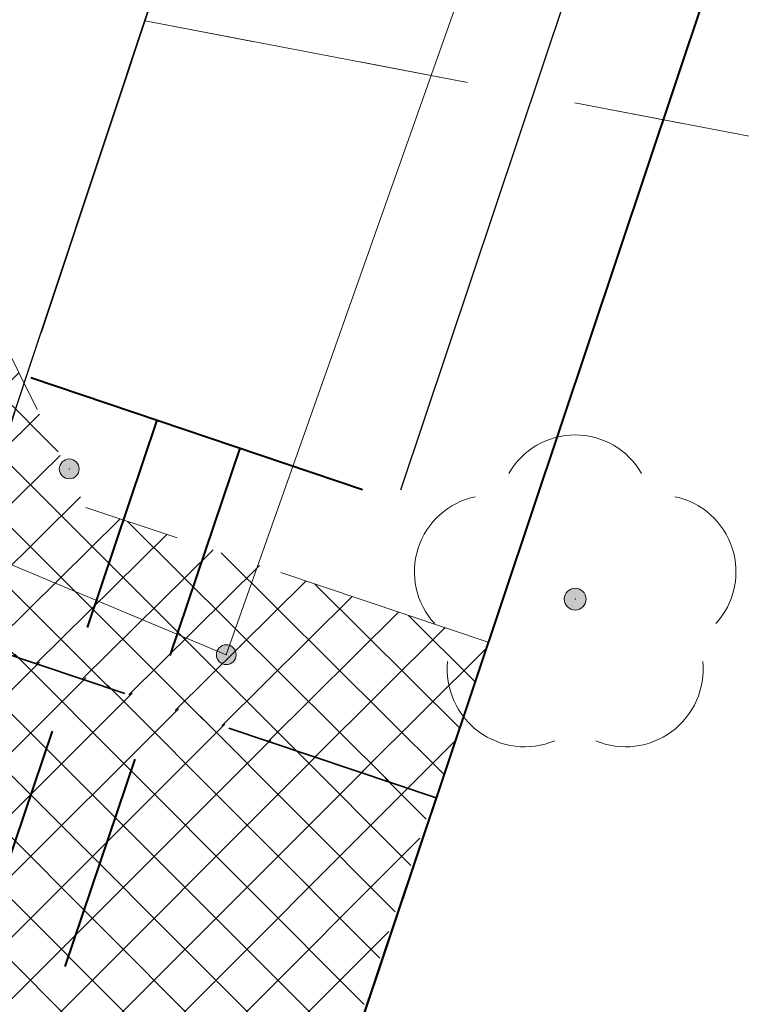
# Model space of a CAD drawing. Header units: metres. Extents: x 6599594 to 6600699, y 5687867 to 5691114.
# Tile 207 of 256: x 6599971.45 to 6599974.75, y 5688905.03 to 5688909.53. Entities that reach past the tile are written whole.
import ezdxf

# ---------------------------------------------------------------- set-up
doc = ezdxf.new("R2010")
doc.units = ezdxf.units.M
doc.header["$MEASUREMENT"] = 0
for name, pattern in [('1', [0]), ('3_EGBZ', [1.5, 1, -0.5]), ('BTO', [0]), ('BUG', [1.5, 1, -0.5]), ('GUK', [2, 1.5, -0.5]), ('GUZ', [1, 0.5, -0.5])]:
    doc.linetypes.add(name, pattern=pattern)
doc.layers.get('0').update_dxf_attribs({"color": 253, "linetype": 'CONTINUOUS', "lineweight": 13})
for name, color, linetype, lineweight in [('_dren', 30, '3_EGBZ', 40), ('_kolor chodnik', 50, '1', 5), ('_kolor jezdnia', 4, '1', 0), ('_kolor pobocze', 211, '1', 5), ('_kolor zjazdy kostka', 7, '1', 5), ('_kolor zjazdy tłuczeń', 30, '1', 5), ('_kolor ścieżka @ 1', 10, '1', 0), ('_krawedz jezdni i pobocza', 7, 'BUG', 15), ('_kraweznik', 7, 'CONTINUOUS', 35), ('_obrzeze', 10, 'BUG', 35), ('_podział mój', 201, 'BTO', 40), ('_przepusty', 172, '3_EGBZ', 40), ('_row', 150, 'CONTINUOUS', 30), ('Dzialki', 130, '1', 30), ('Kontury', 252, 'GUK', 9), ('OT_Komunikacja', 7, 'CONTINUOUS', 0), ('OT_ZagospodarowanieTerenu_P', 7, 'CONTINUOUS', 0), ('pkt_sztuczny_i_naturalny', 7, 'CONTINUOUS', 5), ('Uzytki', 252, 'GUZ', 9)]:
    doc.layers.add(name, color=color, linetype=linetype, lineweight=lineweight)
pattern_1 = [(45, (0, 0), (-0.1414213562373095, 0.1414213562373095), []), (135, (0, 0), (-0.1414213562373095, -0.1414213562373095), [])]

# ---------------------------------------------------------------- blocks, each defined once
blk = doc.blocks.new('147')
at = {"linetype": 'Continuous', "lineweight": 18}
blk.add_hatch(color=0, dxfattribs=at).paths.add_polyline_path([(0, -0.1, 1), (0, 0.1, 1)])
at = {"color": 0, "linetype": 'Continuous', "lineweight": 18}
blk.add_circle((0, 0), 0.1, dxfattribs=at)
for centre, radius, start, end in [((0, 0.8), 0.7, 29.8459319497, 150.1540680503), ((-0.7700000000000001, 0.25), 0.7, 101.6336339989, 222.6626941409), ((0.7700000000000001, 0.25), 0.7, 317.3373058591, 78.3663660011), ((-0.4600000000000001, -0.6400000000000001), 0.71, 174.3693172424, 292.5572466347), ((0.4600000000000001, -0.6400000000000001), 0.71, 247.4427533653, 5.630682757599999)]:
    blk.add_arc(centre, radius, start, end, dxfattribs=at)
blk = doc.blocks.new('169')
at = {"linetype": 'Continuous', "lineweight": 13}
blk.add_hatch(color=0, dxfattribs=at).paths.add_polyline_path([(0, -0.090553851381, 1), (0, 0.090553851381, 1)])
at = {"color": 0, "linetype": 'Continuous', "lineweight": 13}
blk.add_circle((0, 0), 0.090553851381, dxfattribs=at)
blk = doc.blocks.new('hhh')
at = {"layer": '_podział mój'}
blk.add_line((6600030.348422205, 5689076.243038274), (6599864.227411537, 5688579.984196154), dxfattribs=at)

msp = doc.modelspace()

# ---------------------------------------------------------------- hatches: boundary and pattern name
at = {"layer": '_kolor chodnik'}
h = msp.add_hatch(dxfattribs=at)
h.set_pattern_fill('ANSI37', color=256, scale=1.6)
h.set_pattern_definition(pattern_1)
h.paths.add_polyline_path([(6599849.938171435, 5688542.085872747), (6599852.232147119, 5688548.938742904), (6599853.573135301, 5688548.489851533), (6599853.827082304, 5688549.248475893), (6599851.793849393, 5688549.929093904), (6599849.895278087, 5688548.982823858), (6599847.823506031, 5688542.793750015)])
edge = h.paths.add_edge_path()
edge.add_line((6600018.106075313, 5689087.454911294), (6600022.42781917, 5689091.229234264))
edge.add_line((6600022.42781917, 5689091.229234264), (6600020.233254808, 5689093.742094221))
edge.add_line((6600020.233254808, 5689093.742094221), (6600017.159471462, 5689091.057656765))
edge.add_arc((6600023.275194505, 5689085.385140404), 8.34143334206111, 137.1531558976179, 148.8016577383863)
edge.add_line((6600016.140105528, 5689089.706021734), (6600018.106075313, 5689087.454911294))
h.paths.add_polyline_path([(6600038.501784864, 5689187.59229436), (6600037.906968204, 5689187.700586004), (6600037.638296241, 5689186.224843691), (6600038.240083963, 5689186.115282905)])
h.paths.add_polyline_path([(6600069.098302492, 5689360.276020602), (6600068.321239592, 5689360.413462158), (6600068.064048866, 5689358.936495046), (6600068.836639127, 5689358.799546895)])
h.paths.add_polyline_path([(6600082.393785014, 5689362.950258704), (6600082.941124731, 5689366.103121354), (6600081.481377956, 5689366.361351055), (6600080.923159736, 5689363.210828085)])
h.paths.add_polyline_path([(6600074.022236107, 5689388.065861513), (6600072.983907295, 5689388.249860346), (6600072.723374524, 5689386.772538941), (6600073.760538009, 5689386.588865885)])
h.paths.add_polyline_path([(6600105.602402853, 5689486.45426531), (6600106.738797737, 5689489.760539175), (6600105.28818975, 5689490.281952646), (6600104.132785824, 5689486.965912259)])
h.paths.add_polyline_path([(6600132.519778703, 5689678.737346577), (6600131.636986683, 5689678.922259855), (6600131.330470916, 5689677.453953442), (6600132.212256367, 5689677.269208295)])
h.paths.add_polyline_path([(6600156.649397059, 5689798.7449027), (6600156.48800471, 5689797.95886096), (6600157.450195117, 5689797.757316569), (6600157.615023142, 5689798.542205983)])
h.paths.add_polyline_path([(6600189.055358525, 5689948.643107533), (6600187.902868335, 5689948.884512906), (6600187.600024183, 5689947.417400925), (6600188.748131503, 5689947.176379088)])
edge = h.paths.add_edge_path()
edge.add_line((6600204.459383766, 5690032.969035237), (6600204.153258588, 5690031.227801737))
edge.add_arc((6600202.328347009, 5690027.299936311), 4.331100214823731, 41.853001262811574, 65.08011546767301, ccw=False)
edge.add_arc((6600032.903931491, 5690051.979071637), 174.020003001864, 352.8070218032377, 353.495463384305)
edge.add_arc((6600202.372679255, 5690027.343587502), 5.999999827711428, 55.12102442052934, 69.64815978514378)
edge = h.paths.add_edge_path()
edge.add_line((6600205.046027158, 5690040.265402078), (6600204.972740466, 5690038.483452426))
edge.add_arc((6600203.986269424, 5690044.401803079), 5.999999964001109, 279.4630688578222, 294.9140560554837)
edge.add_line((6600206.513819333, 5690038.960158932), (6600206.607027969, 5690041.030672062))
edge.add_arc((6600203.986269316, 5690044.401803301), 4.270000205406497, 284.3702444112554, 307.86193139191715, ccw=False)
edge = h.paths.add_edge_path()
edge.add_arc((6600203.547470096, 5690044.558759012), 6.446878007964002, 324.43500910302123, 356.20133685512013, ccw=False)
edge.add_arc((6600203.986269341, 5690044.401803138), 6.000000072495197, 323.2169970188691, 357.4193489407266)
h.paths.add_polyline_path([(6600208.910055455, 5690121.713696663), (6600208.146285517, 5690121.748120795), (6600207.125602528, 5690121.794124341), (6600209.971605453, 5690121.665851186)])
edge = h.paths.add_edge_path()
edge.add_line((6600238.769818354, 5690481.648294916), (6600240.338176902, 5690490.87374652))
edge.add_line((6600240.338176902, 5690490.87374652), (6600241.251295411, 5690510.829461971))
edge.add_line((6600241.251295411, 5690510.829461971), (6600239.524022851, 5690510.928942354))
edge.add_line((6600239.524022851, 5690510.928942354), (6600238.633343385, 5690491.167757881))
edge.add_line((6600238.633343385, 5690491.167757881), (6600234.579716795, 5690467.661262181))
edge.add_line((6600234.579716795, 5690467.661262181), (6600234.449796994, 5690464.966873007))
edge.add_arc((6600242.443669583, 5690464.607462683), 8.001948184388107, 177.4256737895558, 268.2543056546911)
edge.add_line((6600242.199903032, 5690456.609228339), (6600242.216657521, 5690457.359274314))
edge.add_line((6600242.216657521, 5690457.359274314), (6600242.305257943, 5690458.836738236))
edge.add_arc((6600242.444504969, 5690464.607952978), 5.772894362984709, 177.0298084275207, 268.6178439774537, ccw=False)
edge.add_line((6600236.679365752, 5690464.907083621), (6600236.951876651, 5690470.95443634))
edge.add_line((6600236.951876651, 5690470.95443634), (6600238.15078669, 5690478.210832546))
edge.add_line((6600238.15078669, 5690478.210832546), (6600238.769818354, 5690481.648294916))
h.paths.add_polyline_path([(6600238.769818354, 5690481.648294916), (6600238.15078669, 5690478.210832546), (6600239.670056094, 5690477.930590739), (6600240.266710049, 5690481.376366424)])
edge = h.paths.add_edge_path()
edge.add_line((6600223.366500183, 5690460.339976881), (6600223.278629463, 5690457.997544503))
edge.add_arc((6600220.967166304, 5690465.656339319), 7.999999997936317, 286.7940807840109, 300.2738222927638)
edge.add_line((6600225.000231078, 5690458.747331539), (6600225.240084, 5690461.623695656))
edge.add_arc((6600221.105749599, 5690465.648640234), 5.76999998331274, 293.06724424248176, 315.7681070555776, ccw=False)
edge = h.paths.add_edge_path()
edge.add_arc((6600220.025145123, 5690444.676291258), 5.770000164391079, 37.996647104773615, 59.94382588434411, ccw=False)
edge.add_line((6600224.572175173, 5690448.22839199), (6600224.817793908, 5690451.081798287))
edge.add_arc((6600220.025145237, 5690444.676291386), 7.999999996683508, 53.19588653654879, 68.15166733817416)
edge.add_line((6600223.00235276, 5690452.101669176), (6600222.91504296, 5690449.670427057))
edge = h.paths.add_edge_path()
edge.add_arc((6600221.105749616, 5690465.648640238), 7.999999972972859, 328.0222308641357, 357.0132597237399)
edge.add_line((6600229.094882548, 5690465.23180147), (6600229.218816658, 5690467.593604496))
edge.add_line((6600229.218816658, 5690467.593604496), (6600228.218919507, 5690467.645774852))
edge.add_line((6600228.218919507, 5690467.645774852), (6600227.891778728, 5690461.411918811))
h.paths.add_polyline_path([(6600200.980142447, 5690012.236744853), (6600202.317278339, 5690011.956662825), (6600202.522293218, 5690012.935421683), (6600201.182321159, 5690013.216097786)])
h.paths.add_polyline_path([(6600196.457878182, 5689983.98337835), (6600195.202332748, 5689984.246370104), (6600194.899091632, 5689982.777335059), (6600196.150355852, 5689982.515240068)])
edge = h.paths.add_edge_path()
edge.add_line((6600112.305909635, 5689517.991018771), (6600112.691041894, 5689519.807934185))
edge.add_line((6600112.691041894, 5689519.807934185), (6600113.245521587, 5689522.423769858))
edge.add_line((6600113.245521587, 5689522.423769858), (6600111.553124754, 5689522.782507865))
edge.add_line((6600111.553124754, 5689522.782507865), (6600107.405864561, 5689503.21722655))
edge.add_line((6600107.405864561, 5689503.21722655), (6600099.494506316, 5689480.361667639))
edge.add_line((6600099.494506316, 5689480.361667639), (6600099.182814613, 5689478.891218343))
edge.add_arc((6600107.008997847, 5689477.232359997), 8.000059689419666, 168.0325629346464, 257.7529108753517)
edge.add_line((6600105.311960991, 5689469.414366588), (6600105.784990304, 5689471.593619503))
edge.add_arc((6600107.008927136, 5689477.232314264), 5.769999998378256, 168.0321375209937, 257.7533362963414, ccw=False)
edge.add_line((6600101.364343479, 5689478.42879883), (6600101.647245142, 5689479.76342708))
edge.add_line((6600101.647245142, 5689479.76342708), (6600104.132785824, 5689486.965912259))
edge.add_line((6600104.132785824, 5689486.965912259), (6600105.28818975, 5689490.281952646))
edge.add_line((6600105.28818975, 5689490.281952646), (6600108.240043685, 5689498.809726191))
edge.add_line((6600108.240043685, 5689498.809726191), (6600112.305909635, 5689517.991018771))
h.paths.add_polyline_path([(6600136.009573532, 5689645.499114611), (6600138.333647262, 5689645.012304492), (6600138.661671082, 5689646.578318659), (6600134.869459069, 5689647.372651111)])
at = {"layer": '_kolor jezdnia'}
h = msp.add_hatch(dxfattribs=at)
h.set_pattern_fill('ANSI37', color=4, scale=3.5)
h.set_pattern_definition([(45, (0, 0), (-0.3093592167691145, 0.3093592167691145), []), (135, (0, 0), (-0.3093592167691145, -0.3093592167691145), [])])
edge = h.paths.add_edge_path()
edge.add_line((6599833.066047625, 5688539.933393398), (6599850.649511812, 5688527.983462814))
edge.add_arc((6599857.337592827, 5688536.653968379), 10.95025544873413, 169.5012687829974, 232.3548431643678, ccw=False)
edge.add_arc((6599858.085851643, 5688536.618142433), 11.69295282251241, 162.2507788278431, 169.9967502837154, ccw=False)
edge.add_line((6599846.949484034, 5688540.182754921), (6599847.823506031, 5688542.793750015))
edge.add_line((6599847.823506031, 5688542.793750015), (6599849.895278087, 5688548.982823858))
edge.add_line((6599849.895278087, 5688548.982823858), (6599852.434748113, 5688556.56906746))
edge.add_line((6599852.434748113, 5688556.56906746), (6599928.48625871, 5688783.760284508))
edge.add_line((6599928.48625871, 5688783.760284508), (6599931.025728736, 5688791.34652811))
edge.add_line((6599931.025728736, 5688791.34652811), (6599996.657773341, 5688987.411326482))
edge.add_line((6599996.657773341, 5688987.411326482), (6599999.197243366, 5688994.997570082))
edge.add_line((6599999.197243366, 5688994.997570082), (6600021.930100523, 5689062.908193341))
edge.add_line((6600021.930100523, 5689062.908193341), (6600017.620224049, 5689067.371531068))
edge.add_line((6600017.620224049, 5689067.371531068), (6600016.714558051, 5689064.654078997))
edge.add_line((6600016.714558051, 5689064.654078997), (6600012.423620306, 5689051.835617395))
edge.add_line((6600012.423620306, 5689051.835617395), (6600009.884150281, 5689044.249373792))
edge.add_line((6600009.884150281, 5689044.249373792), (6599977.53516164, 5688947.612159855))
edge.add_line((6599977.53516164, 5688947.612159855), (6599974.995691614, 5688940.025916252))
edge.add_line((6599974.995691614, 5688940.025916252), (6599942.096912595, 5688841.746295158))
edge.add_line((6599942.096912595, 5688841.746295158), (6599939.557442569, 5688834.160051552))
edge.add_line((6599939.557442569, 5688834.160051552), (6599882.679288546, 5688664.246042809))
edge.add_line((6599882.679288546, 5688664.246042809), (6599880.139818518, 5688656.659799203))
edge.add_line((6599880.139818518, 5688656.659799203), (6599852.46454386, 5688573.984527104))
edge.add_line((6599852.46454386, 5688573.984527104), (6599842.470137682, 5688544.127903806))
edge.add_arc((6599835.706422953, 5688546.652910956), 7.219660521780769, 248.5480913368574, 339.52856074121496, ccw=False)
h.paths.add_polyline_path([(6600044.653202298, 5689172.271628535), (6600046.276244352, 5689181.431901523), (6600047.759199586, 5689189.801539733), (6600051.0603021, 5689208.432603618), (6600052.368792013, 5689215.817578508), (6600054.808584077, 5689229.587499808), (6600056.11707399, 5689236.972474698), (6600057.346666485, 5689243.912161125), (6600058.655146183, 5689251.297078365), (6600058.831439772, 5689252.292060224), (6600060.098987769, 5689259.445963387), (6600060.139929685, 5689259.677035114), (6600061.407468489, 5689266.830886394), (6600072.329030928, 5689328.470998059), (6600073.637511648, 5689335.855921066), (6600077.337304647, 5689356.73715072), (6600078.820259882, 5689365.106788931), (6600081.142794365, 5689378.214921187), (6600082.538516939, 5689386.092227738), (6600095.187867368, 5689457.483787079), (6600091.082877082, 5689465.8405575), (6600089.043088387, 5689454.328211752), (6600087.870641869, 5689447.711051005), (6600087.560133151, 5689445.958573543), (6600086.562151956, 5689440.326076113), (6600082.433200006, 5689417.022719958), (6600080.95024477, 5689408.65308175), (6600077.202698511, 5689387.502337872), (6600075.719743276, 5689379.132699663), (6600073.469199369, 5689366.430874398), (6600071.986244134, 5689358.061236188), (6600069.98686466, 5689346.776955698), (6600068.591142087, 5689338.899649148), (6600065.559290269, 5689321.78820693), (6600064.163567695, 5689313.910900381), (6600059.719426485, 5689288.828650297), (6600058.323703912, 5689280.951343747), (6600057.563846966, 5689276.662793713), (6600056.168124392, 5689268.785487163), (6600054.804920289, 5689261.091711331), (6600053.409197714, 5689253.21440478), (6600053.264817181, 5689252.399536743), (6600051.869094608, 5689244.522230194), (6600051.183555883, 5689240.653124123), (6600049.787833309, 5689232.775817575), (6600046.593849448, 5689214.749319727), (6600045.198126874, 5689206.872013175), (6600044.41754409, 5689202.466488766), (6600042.934588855, 5689194.096850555), (6600036.429952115, 5689157.38538759), (6600034.946996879, 5689149.01574938), (6600030.579776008, 5689124.367629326), (6600027.529365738, 5689107.151445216), (6600024.895072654, 5689094.014582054), (6600030.583685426, 5689094.264316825), (6600032.945013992, 5689106.191885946), (6600043.170247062, 5689163.901990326)])
edge = h.paths.add_edge_path()
edge.add_line((6600111.106812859, 5689535.144351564), (6600111.256844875, 5689535.85214863))
edge.add_line((6600111.256844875, 5689535.85214863), (6600112.915748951, 5689543.678261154))
edge.add_line((6600112.915748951, 5689543.678261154), (6600117.304772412, 5689564.384094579))
edge.add_line((6600117.304772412, 5689564.384094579), (6600119.067357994, 5689572.699339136))
edge.add_line((6600119.067357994, 5689572.699339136), (6600120.087667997, 5689577.512794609))
edge.add_line((6600120.087667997, 5689577.512794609), (6600121.642890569, 5689584.849775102))
edge.add_line((6600121.642890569, 5689584.849775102), (6600128.436769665, 5689616.900852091))
edge.add_line((6600128.436769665, 5689616.900852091), (6600129.991992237, 5689624.237832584))
edge.add_line((6600129.991992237, 5689624.237832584), (6600132.660554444, 5689636.827148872))
edge.add_line((6600132.660554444, 5689636.827148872), (6600133.208838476, 5689639.444704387))
edge.add_line((6600133.208838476, 5689639.444704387), (6600134.848957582, 5689647.274775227))
edge.add_line((6600134.848957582, 5689647.274775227), (6600138.97649476, 5689666.979995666))
edge.add_line((6600138.97649476, 5689666.979995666), (6600140.51410642, 5689674.320687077))
edge.add_line((6600140.51410642, 5689674.320687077), (6600145.209128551, 5689696.735129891))
edge.add_line((6600145.209128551, 5689696.735129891), (6600146.746740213, 5689704.075821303))
edge.add_line((6600146.746740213, 5689704.075821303), (6600151.462308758, 5689726.588354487))
edge.add_line((6600151.462308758, 5689726.588354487), (6600152.999920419, 5689733.929045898))
edge.add_line((6600152.999920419, 5689733.929045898), (6600155.244070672, 5689744.642813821))
edge.add_line((6600155.244070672, 5689744.642813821), (6600156.781682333, 5689751.983505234))
edge.add_line((6600156.781682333, 5689751.983505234), (6600161.635515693, 5689775.156126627))
edge.add_line((6600161.635515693, 5689775.156126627), (6600163.378142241, 5689783.475576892))
edge.add_line((6600163.378142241, 5689783.475576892), (6600163.850769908, 5689785.731942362))
edge.add_line((6600163.850769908, 5689785.731942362), (6600167.028500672, 5689800.902704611))
edge.add_line((6600167.028500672, 5689800.902704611), (6600179.49088801, 5689860.399222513))
edge.add_line((6600179.49088801, 5689860.399222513), (6600181.233514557, 5689868.718672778))
edge.add_line((6600181.233514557, 5689868.718672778), (6600181.84713393, 5689871.648144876))
edge.add_line((6600181.84713393, 5689871.648144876), (6600183.384745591, 5689878.988836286))
edge.add_line((6600183.384745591, 5689878.988836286), (6600184.935818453, 5689886.393792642))
edge.add_line((6600184.935818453, 5689886.393792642), (6600186.575937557, 5689894.223863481))
edge.add_line((6600186.575937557, 5689894.223863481), (6600194.05133812, 5689929.912074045))
edge.add_line((6600194.05133812, 5689929.912074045), (6600195.691457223, 5689937.742144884))
edge.add_line((6600195.691457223, 5689937.742144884), (6600202.915799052, 5689972.231779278))
edge.add_line((6600202.915799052, 5689972.231779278), (6600204.555918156, 5689980.061850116))
edge.add_line((6600204.555918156, 5689980.061850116), (6600206.062781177, 5689987.255744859))
edge.add_line((6600206.062781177, 5689987.255744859), (6600207.702900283, 5689995.085815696))
edge.add_line((6600207.702900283, 5689995.085815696), (6600210.232559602, 5690007.162628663))
edge.add_line((6600210.232559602, 5690007.162628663), (6600211.694938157, 5690014.144150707))
edge.add_arc((6600028.177652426, 5690052.584442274), 187.5000004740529, 348.1696294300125, 357.4195276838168)
edge.add_line((6600215.487522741, 5690044.142720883), (6600208.310270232, 5690026.480446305))
edge.add_arc((6600032.903933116, 5690051.97907145), 177.2500013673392, 348.1696294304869, 351.7289130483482, ccw=False)
edge.add_line((6600206.38894146, 5690015.640182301), (6600205.966941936, 5690013.625519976))
edge.add_line((6600205.966941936, 5690013.625519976), (6600204.326822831, 5690005.795449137))
edge.add_line((6600204.326822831, 5690005.795449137), (6600197.076961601, 5689971.183982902))
edge.add_line((6600197.076961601, 5689971.183982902), (6600195.334335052, 5689962.864532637))
edge.add_line((6600195.334335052, 5689962.864532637), (6600193.44722506, 5689953.855305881))
edge.add_line((6600193.44722506, 5689953.855305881), (6600191.909227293, 5689946.512771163))
edge.add_line((6600191.909227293, 5689946.512771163), (6600185.496844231, 5689915.899498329))
edge.add_line((6600185.496844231, 5689915.899498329), (6600183.856521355, 5689908.068454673))
edge.add_line((6600183.856521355, 5689908.068454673), (6600182.066605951, 5689899.523243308))
edge.add_line((6600182.066605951, 5689899.523243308), (6600180.32407057, 5689891.204228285))
edge.add_line((6600180.32407057, 5689891.204228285), (6600174.320344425, 5689862.541919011))
edge.add_line((6600174.320344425, 5689862.541919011), (6600172.577809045, 5689854.222903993))
edge.add_line((6600172.577809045, 5689854.222903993), (6600163.663810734, 5689811.666703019))
edge.add_line((6600163.663810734, 5689811.666703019), (6600162.023782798, 5689803.837067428))
edge.add_line((6600162.023782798, 5689803.837067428), (6600160.924220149, 5689798.587659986))
edge.add_line((6600160.924220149, 5689798.587659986), (6600159.279208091, 5689790.734229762))
edge.add_line((6600159.279208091, 5689790.734229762), (6600157.107250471, 5689780.365115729))
edge.add_line((6600157.107250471, 5689780.365115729), (6600155.462238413, 5689772.511685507))
edge.add_line((6600155.462238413, 5689772.511685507), (6600153.380318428, 5689762.572418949))
edge.add_line((6600153.380318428, 5689762.572418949), (6600151.735124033, 5689754.718118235))
edge.add_line((6600151.735124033, 5689754.718118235), (6600148.586504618, 5689739.686336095))
edge.add_line((6600148.586504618, 5689739.686336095), (6600146.885007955, 5689731.563243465))
edge.add_line((6600146.885007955, 5689731.563243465), (6600141.75088822, 5689707.052510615))
edge.add_line((6600141.75088822, 5689707.052510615), (6600140.110896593, 5689699.223048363))
edge.add_line((6600140.110896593, 5689699.223048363), (6600133.483561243, 5689667.583574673))
edge.add_line((6600133.483561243, 5689667.583574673), (6600131.860394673, 5689659.834436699))
edge.add_line((6600131.860394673, 5689659.834436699), (6600131.740984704, 5689659.26436315))
edge.add_line((6600131.740984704, 5689659.26436315), (6600130.117814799, 5689651.515209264))
edge.add_line((6600130.117814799, 5689651.515209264), (6600127.27873359, 5689637.961189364))
edge.add_line((6600127.27873359, 5689637.961189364), (6600126.924568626, 5689636.290366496))
edge.add_line((6600126.924568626, 5689636.290366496), (6600125.166244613, 5689627.995226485))
edge.add_line((6600125.166244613, 5689627.995226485), (6600118.009503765, 5689594.232298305))
edge.add_line((6600118.009503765, 5689594.232298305), (6600116.25117975, 5689585.937158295))
edge.add_line((6600116.25117975, 5689585.937158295), (6600113.665314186, 5689573.737975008))
edge.add_line((6600113.665314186, 5689573.737975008), (6600111.898534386, 5689565.402943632))
edge.add_line((6600111.898534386, 5689565.402943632), (6600104.889982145, 5689532.339115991))
edge.add_line((6600104.889982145, 5689532.339115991), (6600103.22663594, 5689524.492047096))
edge.add_line((6600103.22663594, 5689524.492047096), (6600096.623876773, 5689493.342605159))
edge.add_line((6600096.623876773, 5689493.342605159), (6600094.968986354, 5689485.535427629))
edge.add_line((6600094.968986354, 5689485.535427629), (6600094.300101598, 5689482.379870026))
edge.add_line((6600094.300101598, 5689482.379870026), (6600099.182814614, 5689478.891218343))
edge.add_line((6600099.182814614, 5689478.891218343), (6600099.494506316, 5689480.361667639))
edge.add_line((6600099.494506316, 5689480.361667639), (6600111.106812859, 5689535.144351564))
edge = h.paths.add_edge_path()
edge.add_arc((6600239.213891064, 5690851.400367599), 10.00000000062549, -2.8342403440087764, 76.13703556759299, ccw=False)
edge.add_line((6600249.201658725, 5690850.905901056), (6600249.082723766, 5690848.503524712))
edge.add_line((6600249.082723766, 5690848.503524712), (6600247.016487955, 5690806.767468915))
edge.add_line((6600247.016487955, 5690806.767468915), (6600246.092398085, 5690789.152178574))
edge.add_line((6600246.092398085, 5690789.152178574), (6600233.768116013, 5690572.015170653))
edge.add_line((6600233.768116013, 5690572.015170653), (6600228.959056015, 5690465.296202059))
edge.add_line((6600228.959056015, 5690465.296202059), (6600234.588724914, 5690465.017134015))
edge.add_line((6600234.588724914, 5690465.017134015), (6600239.262540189, 5690571.767576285))
edge.add_line((6600239.262540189, 5690571.767576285), (6600252.50503885, 5690806.400146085))
edge.add_line((6600252.50503885, 5690806.400146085), (6600254.569211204, 5690848.094521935))
edge.add_arc((6600262.559425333, 5690847.6989487), 7.999999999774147, 76.13703557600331, 177.1657596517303, ccw=False)
edge.add_line((6600264.476229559, 5690855.465921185), (6600241.609896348, 5690861.109083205))
edge = h.paths.add_edge_path()
edge.add_line((6600250.031475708, 5690451.625307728), (6600250.231741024, 5690455.772579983))
edge.add_line((6600250.231741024, 5690455.772579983), (6600246.257763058, 5690456.417303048))
edge.add_line((6600246.257763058, 5690456.417303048), (6600242.171761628, 5690456.61060902))
edge.add_arc((6600242.563100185, 5690464.586983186), 7.985968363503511, 176.9123644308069, 267.1911945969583, ccw=False)
edge.add_line((6600234.588724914, 5690465.017134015), (6600228.959056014, 5690465.296202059))
edge.add_arc((6600220.965133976, 5690465.657286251), 8.002072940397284, 267.8289300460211, 357.413716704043, ccw=False)
edge.add_line((6600220.661989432, 5690457.660957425), (6600212.406915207, 5690458.119572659))
edge.add_line((6600212.406915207, 5690458.119572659), (6600208.431872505, 5690457.817501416))
edge.add_line((6600208.431872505, 5690457.817501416), (6600208.233912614, 5690454.548331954))
edge.add_line((6600208.233912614, 5690454.548331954), (6600212.129565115, 5690453.127270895))
edge.add_line((6600212.129565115, 5690453.127270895), (6600218.640548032, 5690452.76554962))
edge.add_line((6600218.640548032, 5690452.76554962), (6600216.486747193, 5690452.885205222))
edge.add_line((6600216.486747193, 5690452.885205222), (6600220.468905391, 5690452.663974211))
edge.add_arc((6600220.025145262, 5690444.676291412), 7.99999997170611, -0.3386579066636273, 86.8201700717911, ccw=False)
edge.add_line((6600228.025005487, 5690444.629006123), (6600227.803602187, 5690439.649256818))
edge.add_line((6600227.803602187, 5690439.649256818), (6600226.885525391, 5690435.936828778))
edge.add_line((6600226.885525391, 5690435.936828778), (6600225.534849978, 5690405.967249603))
edge.add_line((6600225.534849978, 5690405.967249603), (6600226.115199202, 5690402.187514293))
edge.add_line((6600226.115199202, 5690402.187514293), (6600213.445139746, 5690121.008786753))
edge.add_line((6600213.445139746, 5690121.008786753), (6600213.352800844, 5690118.960058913))
edge.add_line((6600213.352800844, 5690118.960058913), (6600209.980184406, 5690044.131649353))
edge.add_arc((6600203.98626942, 5690044.401803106), 5.999999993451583, 257.4162346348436, 357.41934921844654, ccw=False)
edge.add_line((6600202.679069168, 5690038.545931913), (6600201.589735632, 5690033.666039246))
edge.add_line((6600201.589735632, 5690033.666039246), (6600203.67987942, 5690033.199458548))
edge.add_arc((6600202.372679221, 5690027.343587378), 5.999999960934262, -8.27108729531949, 77.41623506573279, ccw=False)
edge.add_line((6600208.310270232, 5690026.480446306), (6600215.487522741, 5690044.142720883))
edge.add_line((6600215.487522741, 5690044.142720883), (6600216.199687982, 5690059.9446614))
edge.add_line((6600216.199687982, 5690059.9446614), (6600216.537356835, 5690067.437056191))
edge.add_line((6600216.537356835, 5690067.437056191), (6600223.893528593, 5690230.66011469))
edge.add_line((6600223.893528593, 5690230.66011469), (6600224.231197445, 5690238.152509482))
edge.add_line((6600224.231197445, 5690238.152509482), (6600233.507835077, 5690443.987992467))
edge.add_arc((6600241.499722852, 5690443.627812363), 7.999999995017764, 87.29208981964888, 177.4195277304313, ccw=False)
edge.add_line((6600241.877677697, 5690451.618879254), (6600246.021541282, 5690451.422886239))
edge.add_line((6600246.021541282, 5690451.422886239), (6600246.427694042, 5690451.44338883))
edge.add_line((6600246.427694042, 5690451.44338883), (6600246.79397003, 5690451.461878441))
edge.add_line((6600246.79397003, 5690451.461878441), (6600250.031475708, 5690451.625307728))
edge = h.paths.add_edge_path()
edge.add_line((6600007.33756506, 5689086.20374581), (6600006.980466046, 5689080.740822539))
edge.add_line((6600006.980466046, 5689080.740822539), (6600007.229745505, 5689080.720859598))
edge.add_line((6600007.229745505, 5689080.720859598), (6600008.093335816, 5689080.601653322))
edge.add_line((6600008.093335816, 5689080.601653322), (6600008.702681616, 5689080.53831051))
edge.add_arc((6600008.140193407, 5689070.554142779), 9.999999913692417, -18.557800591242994, 86.77547804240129, ccw=False)
edge.add_line((6600017.620224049, 5689067.371531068), (6600021.930100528, 5689062.908193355))
edge.add_arc((6599734.83819726, 5689159.011261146), 302.7499967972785, 341.4922000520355, 343.8640860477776)
edge.add_arc((6600034.895369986, 5689072.315877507), 9.581213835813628, 98.63328270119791, 164.5273290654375, ccw=False)
edge.add_line((6600033.457137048, 5689081.788529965), (6600033.832640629, 5689081.798737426))
edge.add_line((6600033.832640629, 5689081.798737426), (6600034.422462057, 5689082.05700874))
edge.add_line((6600034.422462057, 5689082.05700874), (6600036.833623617, 5689082.139040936))
edge.add_line((6600036.833623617, 5689082.139040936), (6600036.730225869, 5689087.148851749))
edge.add_line((6600036.730225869, 5689087.148851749), (6600036.579860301, 5689087.134303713))
edge.add_arc((6600036.479565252, 5689093.136286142), 6.002820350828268, 169.1687651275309, 270.9573417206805, ccw=False)
edge.add_line((6600030.583685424, 5689094.264316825), (6600024.895072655, 5689094.014582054))
edge.add_arc((6600015.200558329, 5689096.162123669), 9.929528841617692, 271.0943432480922, 347.5094668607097, ccw=False)
edge.add_arc((6600014.909438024, 5689089.646776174), 3.446070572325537, 264.4236009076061, 278.0194998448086, ccw=False)
edge.add_line((6600014.574573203, 5689086.217014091), (6600014.299554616, 5689086.232508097))
edge.add_line((6600014.299554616, 5689086.232508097), (6600010.474232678, 5689086.448019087))
edge.add_line((6600010.474232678, 5689086.448019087), (6600007.33756506, 5689086.20374581))
edge = h.paths.add_edge_path()
edge.add_line((6600105.490725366, 5689463.953528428), (6600106.927559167, 5689464.047234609))
edge.add_line((6600106.927559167, 5689464.047234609), (6600107.835, 5689468.66))
edge.add_line((6600107.835, 5689468.66), (6600105.311960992, 5689469.414366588))
edge.add_arc((6600107.008997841, 5689477.232359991), 8.000059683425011, 168.0325628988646, 257.75291091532, ccw=False)
edge.add_line((6600099.182814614, 5689478.891218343), (6600094.300101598, 5689482.379870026))
edge.add_arc((6600586.245114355, 5689378.104238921), 502.8750369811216, 168.032376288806, 169.9522165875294)
edge.add_line((6600091.082877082, 5689465.8405575), (6600095.187867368, 5689457.483787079))
edge.add_arc((6600103.065173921, 5689456.088064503), 8.000000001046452, 77.7533362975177, 169.9524553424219, ccw=False)
edge.add_line((6600104.762140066, 5689463.906012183), (6600105.490725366, 5689463.953528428))
at = {"layer": '_kolor pobocze'}
h = msp.add_hatch(dxfattribs=at)
h.set_pattern_fill('ANSI37', color=256, scale=1.6)
h.set_pattern_definition(pattern_1)
edge = h.paths.add_edge_path()
edge.add_line((6600035.926965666, 5689101.569442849), (6600036.046865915, 5689102.311543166))
edge.add_arc((6600058.171848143, 5689233.778275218), 133.3154772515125, 259.4578941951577, 260.4470163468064, ccw=False)
edge.add_line((6600033.780707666, 5689102.713067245), (6600032.142559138, 5689101.847662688))
edge.add_arc((6599734.838175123, 5689159.011266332), 302.7500195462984, 347.6801154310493, 349.11639019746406, ccw=False)
edge.add_arc((6600036.478170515, 5689093.133441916), 6.000000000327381, 167.68011541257, 271.5571101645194)
edge.add_line((6600036.64121064, 5689087.1356575), (6600036.730491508, 5689087.137804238))
edge.add_line((6600036.730491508, 5689087.137804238), (6600036.712463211, 5689087.887583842))
edge.add_line((6600036.712463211, 5689087.887583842), (6600036.559840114, 5689087.884077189))
edge.add_arc((6600036.482532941, 5689093.14290691), 5.259397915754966, 170.6455005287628, 270.8422131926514, ccw=False)
edge.add_arc((6600545.796425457, 5688991.216220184), 524.6691769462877, 167.9170060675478, 168.7028219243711, ccw=False)
edge.add_line((6600032.751078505, 5689101.044345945), (6600034.011432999, 5689101.917298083))
edge.add_line((6600034.011432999, 5689101.917298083), (6600035.926965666, 5689101.569442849))
edge = h.paths.add_edge_path()
edge.add_line((6600002.828843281, 5688994.032881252), (6600003.066918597, 5688994.74409159))
edge.add_line((6600003.066918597, 5688994.74409159), (6600001.227880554, 5688995.359703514))
edge.add_line((6600001.227880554, 5688995.359703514), (6600000.55876659, 5688996.702196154))
edge.add_line((6600000.55876659, 5688996.702196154), (6600022.641310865, 5689062.67011804))
edge.add_arc((6599734.838193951, 5689159.011262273), 303.5000002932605, 341.4922000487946, 343.8640860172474)
edge.add_arc((6600035.267451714, 5689072.092773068), 9.250000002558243, 91.55711016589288, 163.8640860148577, ccw=False)
edge.add_line((6600035.016098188, 5689081.339357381), (6600036.868703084, 5689081.389717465))
edge.add_line((6600036.868703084, 5689081.389717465), (6600036.850674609, 5689082.139504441))
edge.add_line((6600036.850674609, 5689082.139504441), (6600034.99571817, 5689082.089080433))
edge.add_arc((6600035.267451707, 5689072.092773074), 9.999999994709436, 91.55711014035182, 163.8640860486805)
edge.add_arc((6599734.838192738, 5689159.011262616), 302.7500015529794, 341.4922000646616, 343.8640860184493, ccw=False)
edge.add_line((6600021.930100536, 5689062.908193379), (6599999.748942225, 5688996.645678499))
edge.add_line((6599999.748942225, 5688996.645678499), (6600000.695212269, 5688994.747107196))
edge.add_line((6600000.695212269, 5688994.747107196), (6600002.828843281, 5688994.032881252))
h.paths.add_polyline_path([(6599971.7492186, 5688907.297112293), (6599971.084233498, 5688908.631320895), (6599997.822068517, 5688988.526766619), (6599999.164561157, 5688989.195880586), (6600001.003599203, 5688988.580268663), (6600001.241674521, 5688989.291479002), (6599999.108043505, 5688990.005704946), (6599997.209472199, 5688989.059434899), (6599970.270280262, 5688908.583087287), (6599971.216550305, 5688906.684515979), (6599973.350181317, 5688905.970290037), (6599973.588256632, 5688906.681500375)])
h.paths.add_polyline_path([(6599932.504667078, 5688790.060553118), (6599931.835553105, 5688791.403045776), (6599968.343406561, 5688900.4641754), (6599969.685899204, 5688901.133289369), (6599971.524937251, 5688900.517677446), (6599971.763012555, 5688901.228887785), (6599969.629381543, 5688901.94311373), (6599967.730810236, 5688900.996843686), (6599931.025728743, 5688791.34652811), (6599931.971998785, 5688789.447956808), (6599934.105629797, 5688788.73373086), (6599934.343705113, 5688789.4449412)])
at = {"layer": '_kolor zjazdy kostka'}
h = msp.add_hatch(dxfattribs=at)
h.set_pattern_fill('ANSI37', color=256, scale=1.6)
h.set_pattern_definition(pattern_1)
h.paths.add_polyline_path([(6600244.137440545, 5690813.934732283), (6600242.369522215, 5690814.022127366), (6600242.097568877, 5690808.528921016), (6600243.865482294, 5690808.441426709)])
h.paths.add_polyline_path([(6600247.012128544, 5690806.679412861), (6600247.442736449, 5690815.377295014), (6600247.393289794, 5690814.378518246), (6600247.113277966, 5690808.722537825)])
h.paths.add_polyline_path([(6600242.297085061, 5690788.088808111), (6600240.958726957, 5690788.155683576), (6600240.648818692, 5690782.664569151), (6600241.987258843, 5690782.599147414)])
h.paths.add_polyline_path([(6600245.558275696, 5690780.919298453), (6600246.037231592, 5690789.405686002), (6600244.985820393, 5690788.453468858), (6600244.612601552, 5690781.981345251)])
h.paths.add_polyline_path([(6600241.348405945, 5690723.711515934), (6600242.272017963, 5690722.691689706), (6600242.749709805, 5690731.155680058), (6600241.698138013, 5690730.203317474), (6600241.472690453, 5690726.27550499)])
h.paths.add_polyline_path([(6600225.772794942, 5690394.589141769), (6600224.731429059, 5690393.637598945), (6600224.461246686, 5690387.644646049), (6600225.412923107, 5690386.603142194)])
h.paths.add_polyline_path([(6600223.012390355, 5690333.280720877), (6600223.372595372, 5690341.272607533), (6600222.32835346, 5690340.318436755), (6600222.058239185, 5690334.324941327)])
h.paths.add_polyline_path([(6600215.496388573, 5690166.390602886), (6600215.856593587, 5690174.382489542), (6600214.812834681, 5690173.428760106), (6600214.542018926, 5690167.435062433)])
h.paths.add_polyline_path([(6600212.446537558, 5690121.053392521), (6600213.399499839, 5690120.010473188), (6600213.788744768, 5690128.503024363), (6600212.745135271, 5690127.54943145)])
h.paths.add_polyline_path([(6600209.977420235, 5690121.665589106), (6600210.225142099, 5690127.162117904), (6600207.346107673, 5690127.291879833), (6600207.119593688, 5690121.794395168)])
h.paths.add_polyline_path([(6600207.950178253, 5690070.725854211), (6600204.880846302, 5690070.828947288), (6600204.643784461, 5690065.333808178), (6600207.702521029, 5690065.204598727)])
h.paths.add_polyline_path([(6600200.981479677, 5690012.236464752), (6600199.969248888, 5690007.339980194), (6600201.282587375, 5690007.064882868), (6600202.31726072, 5690011.956666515)])
h.paths.add_polyline_path([(6600193.613960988, 5689970.406358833), (6600192.398010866, 5689970.660657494), (6600191.286205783, 5689965.274578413), (6600192.486379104, 5689965.023185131)])
h.paths.add_polyline_path([(6600189.061271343, 5689948.671423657), (6600189.98413328, 5689953.050774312), (6600188.818902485, 5689953.32186217), (6600187.908781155, 5689948.91282903)])
h.paths.add_polyline_path([(6600180.976201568, 5689915.317449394), (6600179.952861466, 5689910.421322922), (6600181.008474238, 5689910.200199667), (6600182.033843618, 5689915.09540201)])
h.paths.add_polyline_path([(6600176.508279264, 5689893.538690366), (6600177.476023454, 5689893.335973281), (6600178.603605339, 5689898.719146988), (6600177.636002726, 5689898.922290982)])
h.paths.add_polyline_path([(6600179.28182965, 5689859.401159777), (6600180.522246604, 5689860.211927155), (6600181.057490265, 5689860.561775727), (6600183.598022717, 5689860.029600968), (6600184.726606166, 5689865.412570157), (6600182.186324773, 5689865.943033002), (6600181.604764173, 5689866.832779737), (6600181.024456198, 5689867.720610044)])
h.paths.add_polyline_path([(6600160.200810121, 5689810.862606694), (6600159.232772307, 5689811.065842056), (6600158.207991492, 5689806.171529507), (6600159.175735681, 5689805.968812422)])
h.paths.add_polyline_path([(6600156.49391753, 5689797.987177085), (6600155.463416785, 5689793.068691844), (6600156.431160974, 5689792.865974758), (6600157.461419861, 5689797.784520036)])
edge = h.paths.add_edge_path()
edge.add_arc((6600173.111981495, 5689800.679690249), 5.999999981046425, 204.673115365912, 239.5411154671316, ccw=False)
edge.add_arc((6600173.162096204, 5689800.685330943), 6.047914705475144, 168.3203586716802, 204.5234866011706, ccw=False)
edge.add_line((6600167.239404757, 5689801.9096668), (6600163.651667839, 5689784.781499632))
edge.add_arc((6600169.524220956, 5689783.551410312), 5.999999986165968, 139.2146049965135, 168.1696294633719, ccw=False)
edge.add_arc((6600169.524220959, 5689783.551410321), 5.999999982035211, 96.80962310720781, 139.2146050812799, ccw=False)
edge.add_line((6600168.812796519, 5689789.509083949), (6600170.070461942, 5689795.507731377))
h.paths.add_polyline_path([(6600163.526364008, 5689776.866746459), (6600166.051243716, 5689776.337874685), (6600167.179826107, 5689781.720838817), (6600164.653945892, 5689782.249920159), (6600163.941148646, 5689783.340449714), (6600163.493329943, 5689784.025580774), (6600161.750703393, 5689775.706130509), (6600162.438017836, 5689776.155376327)])
h.paths.add_polyline_path([(6600152.614191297, 5689774.643430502), (6600153.639138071, 5689779.536616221), (6600152.646757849, 5689779.744928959), (6600151.646447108, 5689774.846147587)])
h.paths.add_polyline_path([(6600150.121074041, 5689767.466820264), (6600148.177624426, 5689758.16795459), (6600149.115997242, 5689757.971390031), (6600151.066362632, 5689767.268392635)])
h.paths.add_polyline_path([(6600142.970741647, 5689739.332500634), (6600141.888449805, 5689734.142420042), (6600144.036614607, 5689733.695518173), (6600145.123068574, 5689738.882330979)])
h.paths.add_polyline_path([(6600136.256357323, 5689701.052153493), (6600137.154085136, 5689700.864096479), (6600138.287960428, 5689706.274871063), (6600137.386492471, 5689706.464182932)])
h.paths.add_polyline_path([(6600130.081494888, 5689667.099389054), (6600129.212847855, 5689667.281639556), (6600128.083282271, 5689661.898895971), (6600128.953953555, 5689661.716447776)])
h.paths.add_polyline_path([(6600128.397394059, 5689659.030340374), (6600127.554144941, 5689659.207226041), (6600126.49340855, 5689653.810049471), (6600127.269860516, 5689653.647397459)])
h.paths.add_polyline_path([(6600134.990411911, 5689640.633636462), (6600137.30714639, 5689640.148363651), (6600138.339560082, 5689645.040620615), (6600136.015486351, 5689645.500958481), (6600135.435178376, 5689646.388788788), (6600134.8548704, 5689647.276619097), (6600133.214751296, 5689639.446548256), (6600134.102581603, 5689640.026856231)])
h.paths.add_polyline_path([(6600122.164164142, 5689634.294831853), (6600121.024067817, 5689628.914244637), (6600122.015114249, 5689628.705875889), (6600123.155614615, 5689634.086346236)])
h.paths.add_polyline_path([(6600114.54207576, 5689593.450769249), (6600113.493359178, 5689593.398339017), (6600112.364315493, 5689588.045694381), (6600113.29076438, 5689587.54753241)])
h.paths.add_polyline_path([(6600110.194543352, 5689572.941097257), (6600109.20781945, 5689573.148880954), (6600108.067717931, 5689567.768269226), (6600109.05014319, 5689567.535215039)])
h.paths.add_polyline_path([(6600119.083213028, 5689565.540446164), (6600119.089125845, 5689565.542290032), (6600121.462438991, 5689565.065690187), (6600122.598093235, 5689570.447168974), (6600120.229622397, 5689570.949214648), (6600119.651446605, 5689571.8119627), (6600119.073270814, 5689572.727655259), (6600117.310757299, 5689564.412754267)])
h.paths.add_polyline_path([(6600101.698666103, 5689532.937884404), (6600100.730666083, 5689533.141679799), (6600099.694214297, 5689528.250234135), (6600100.669121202, 5689528.045267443)])
h.paths.add_polyline_path([(6600094.064021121, 5689496.827028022), (6600093.080194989, 5689497.033910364), (6600092.036590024, 5689492.143967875), (6600093.038865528, 5689491.933250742)])
h.paths.add_polyline_path([(6600083.709836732, 5689453.74980843), (6600082.738586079, 5689448.336231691), (6600084.647281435, 5689448.027407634), (6600085.606840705, 5689453.416583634)])
h.paths.add_polyline_path([(6600084.434394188, 5689446.82589514), (6600083.348896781, 5689447.018140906), (6600082.567374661, 5689442.58660872), (6600083.649300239, 5689442.394910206)])
h.paths.add_polyline_path([(6600078.04194071, 5689410.721110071), (6600078.996952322, 5689416.137564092), (6600078.054833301, 5689416.304853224), (6600077.111232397, 5689410.886043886)])
h.paths.add_polyline_path([(6600072.911565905, 5689386.768652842), (6600071.960466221, 5689381.312635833), (6600072.800073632, 5689381.16322159), (6600073.766450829, 5689386.590709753)])
h.paths.add_polyline_path([(6600082.887400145, 5689379.432062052), (6600085.278102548, 5689379.03494316), (6600086.160383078, 5689383.956496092), (6600083.759726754, 5689384.355378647), (6600083.152078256, 5689385.224725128), (6600082.544429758, 5689386.094071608), (6600081.148707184, 5689378.216765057), (6600082.018053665, 5689378.824413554)])
h.paths.add_polyline_path([(6600080.731401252, 5689363.247695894), (6600080.041469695, 5689363.369939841), (6600079.433821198, 5689364.239286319), (6600078.8261727, 5689365.1086328), (6600077.343217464, 5689356.73899459), (6600078.212563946, 5689357.346643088), (6600079.081910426, 5689357.954291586), (6600081.429189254, 5689357.564866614), (6600082.388748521, 5689362.980514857)])
h.paths.add_polyline_path([(6600069.104215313, 5689360.304336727), (6600070.063917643, 5689365.720487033), (6600069.2708267, 5689365.861009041), (6600068.327152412, 5689360.441778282)])
h.paths.add_polyline_path([(6600066.550616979, 5689345.891799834), (6600065.546169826, 5689346.069805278), (6600064.677796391, 5689341.145792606), (6600065.678290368, 5689340.968483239)])
h.paths.add_polyline_path([(6600061.138656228, 5689321.077501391), (6600060.270282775, 5689316.15348863), (6600061.250715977, 5689315.979734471), (6600062.127590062, 5689320.902245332)])
h.paths.add_polyline_path([(6600055.325252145, 5689288.11325564), (6600054.456878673, 5689283.189242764), (6600055.410852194, 5689283.020177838), (6600056.283178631, 5689287.917022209)])
h.paths.add_polyline_path([(6600048.045675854, 5689182.819289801), (6600050.371939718, 5689182.407116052), (6600051.31444535, 5689187.67761207), (6600048.980409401, 5689188.064690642), (6600048.372760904, 5689188.934037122), (6600047.765112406, 5689189.803383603), (6600046.306982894, 5689181.603992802), (6600046.972918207, 5689182.069462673)])
h.paths.add_polyline_path([(6600040.943690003, 5689201.374141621), (6600039.339175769, 5689201.66987967), (6600038.429882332, 5689196.244216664), (6600039.984130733, 5689195.958493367)])
h.paths.add_polyline_path([(6600032.993704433, 5689156.473759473), (6600032.278185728, 5689156.600537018), (6600031.299242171, 5689151.188930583), (6600032.034145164, 5689151.058111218)])
h.paths.add_polyline_path([(6600026.309179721, 5689123.603833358), (6600025.417362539, 5689118.683970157), (6600026.271201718, 5689118.532684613), (6600027.143528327, 5689123.456001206)])
h.paths.add_polyline_path([(6600013.302986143, 5689054.462576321), (6600015.842456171, 5689062.048819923), (6600014.576741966, 5689061.417973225), (6600012.672139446, 5689055.728290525)])
h.paths.add_polyline_path([(6599974.547216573, 5688938.686171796), (6599977.086686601, 5688946.272415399), (6599975.820972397, 5688945.641568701), (6599973.916369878, 5688939.951886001)])
h.paths.add_polyline_path([(6599942.102825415, 5688841.748139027), (6599940.837111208, 5688841.117292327), (6599938.932508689, 5688835.427609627), (6599939.563355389, 5688834.161895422)])
h.paths.add_polyline_path([(6599882.685201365, 5688664.247886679), (6599881.419487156, 5688663.617039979), (6599879.514884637, 5688657.927357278), (6599880.145731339, 5688656.661643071)])
h.paths.add_polyline_path([(6599851.799762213, 5688549.930937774), (6599853.832995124, 5688549.250319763), (6599855.42016389, 5688553.991722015), (6599853.386930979, 5688554.672340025), (6599852.913795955, 5688555.621625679), (6599852.440660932, 5688556.570911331), (6599849.901190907, 5688548.984667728)])
h.paths.add_polyline_path([(6600233.581687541, 5690586.458647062), (6600234.520016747, 5690585.337735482), (6600234.976631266, 5690593.428266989), (6600233.922640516, 5690592.499827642)])
h.paths.add_polyline_path([(6600231.72837122, 5690526.750719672), (6600230.676277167, 5690525.793817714), (6600230.420013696, 5690519.782861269), (6600231.363586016, 5690518.655686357)])
h.paths.add_polyline_path([(6600237.577122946, 5690639.505119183), (6600236.516490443, 5690638.540451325), (6600236.176926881, 5690632.541599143), (6600237.1204992, 5690631.41442423)])
h.paths.add_polyline_path([(6600238.927801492, 5690681.139540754), (6600239.8637879, 5690680.021427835), (6600240.320411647, 5690688.112122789), (6600239.268317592, 5690687.155220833)])
h.paths.add_polyline_path([(6600218.12228406, 5690224.814875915), (6600217.079933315, 5690223.86243318), (6600216.809648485, 5690217.865326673), (6600217.762143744, 5690216.822918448)])
h.paths.add_polyline_path([(6600219.363739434, 5690274.535639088), (6600220.31588625, 5690273.493612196), (6600220.675810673, 5690281.480778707), (6600219.633750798, 5690280.528598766)])
h.paths.add_polyline_path([(6600168.759867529, 5689856.554734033), (6600169.729143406, 5689856.3516961), (6600170.857343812, 5689861.737822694), (6600169.889741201, 5689861.940966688)])
h.paths.add_polyline_path([(6600168.841833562, 5689852.115601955), (6600167.871405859, 5689852.319339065), (6600166.844894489, 5689847.425845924), (6600167.816759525, 5689847.221809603)])
at = {"layer": '_kolor zjazdy tłuczeń'}
h = msp.add_hatch(dxfattribs=at)
h.set_pattern_fill('ANSI37', color=256, scale=1.6)
h.set_pattern_definition(pattern_1)
h.paths.add_polyline_path([(6599973.342930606, 5688905.984837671), (6599971.209299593, 5688906.699063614), (6599970.263029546, 5688908.597634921), (6599967.723559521, 5688901.011391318), (6599969.622130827, 5688901.957661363), (6599971.75576184, 5688901.243435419)])
at = {"layer": '_kolor ścieżka @ 1'}
h = msp.add_hatch(dxfattribs=at)
h.set_pattern_fill('ANSI37', color=10, scale=1.8)
h.set_pattern_definition([(45, (0, 0), (-0.1590990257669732, 0.1590990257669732), []), (135, (0, 0), (-0.1590990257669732, -0.1590990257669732), [])])
edge = h.paths.add_edge_path()
edge.add_line((6599877.145262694, 5688659.244027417), (6599854.614951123, 5688591.938475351))
edge.add_line((6599854.614951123, 5688591.938475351), (6599854.214414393, 5688589.387325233))
edge.add_line((6599854.214414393, 5688589.387325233), (6599839.435327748, 5688545.233719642))
edge.add_arc((6599834.523035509, 5688547.748213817), 5.518450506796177, 246.51508714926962, 332.8930934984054, ccw=False)
edge.add_line((6599832.323891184, 5688542.686883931), (6599836.925902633, 5688539.594394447))
edge.add_arc((6599835.881373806, 5688546.52869976), 7.012533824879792, 278.5661808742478, 339.9794081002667)
edge.add_line((6599842.470137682, 5688544.127903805), (6599857.359687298, 5688588.607952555))
edge.add_line((6599857.359687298, 5688588.607952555), (6599857.303782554, 5688591.591210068))
edge.add_line((6599857.303782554, 5688591.591210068), (6599879.508971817, 5688657.925513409))
edge.add_line((6599879.508971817, 5688657.925513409), (6599879.193548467, 5688658.558370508))
edge.add_line((6599879.193548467, 5688658.558370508), (6599877.145262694, 5688659.244027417))
h.paths.add_polyline_path([(6599879.193548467, 5688658.558370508), (6599879.508971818, 5688657.925513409), (6599881.413574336, 5688663.615196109), (6599880.780717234, 5688663.299772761), (6599878.732431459, 5688663.985429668), (6599877.145262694, 5688659.244027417)])
h.paths.add_polyline_path([(6599938.92659587, 5688835.425765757), (6599938.611172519, 5688836.058622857), (6599936.562886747, 5688836.744279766), (6599878.732431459, 5688663.985429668), (6599880.780717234, 5688663.299772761), (6599881.413574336, 5688663.615196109)])
h.paths.add_polyline_path([(6599974.364844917, 5688941.291630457), (6599974.049421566, 5688941.924487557), (6599972.001135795, 5688942.610144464), (6599936.562886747, 5688836.744279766), (6599938.611172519, 5688836.058622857), (6599938.92659587, 5688835.425765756)])
h.paths.add_polyline_path([(6599974.049421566, 5688941.924487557), (6599974.364844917, 5688941.291630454), (6600009.253303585, 5689045.515087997), (6600008.937880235, 5689046.147945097), (6600006.889594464, 5689046.833602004), (6599972.001135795, 5688942.610144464)])
h.paths.add_polyline_path([(6600008.937880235, 5689046.147945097), (6600009.253303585, 5689045.515087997), (6600011.157906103, 5689051.204770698), (6600010.525049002, 5689050.889347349), (6600008.476763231, 5689051.575004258), (6600006.889594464, 5689046.833602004)])
edge = h.paths.add_edge_path()
edge.add_arc((6599858.085851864, 5688536.618142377), 11.69295304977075, 162.2507788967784, 169.9967501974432)
edge.add_line((6599846.570656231, 5688538.649255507), (6599849.824991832, 5688528.706403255))
edge.add_line((6599849.824991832, 5688528.706403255), (6599853.13552, 5688528.731057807))
edge.add_line((6599853.13552, 5688528.731057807), (6599849.868997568, 5688538.728963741))
edge.add_line((6599849.868997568, 5688538.728963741), (6599850.886451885, 5688541.768438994))
edge.add_line((6599850.886451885, 5688541.768438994), (6599849.938171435, 5688542.085872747))
edge.add_line((6599849.938171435, 5688542.085872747), (6599847.823506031, 5688542.793750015))
edge.add_line((6599847.823506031, 5688542.793750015), (6599846.949484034, 5688540.182754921))
edge = h.paths.add_edge_path()
edge.add_arc((6600008.743460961, 5689068.123037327), 7.659999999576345, 341.4922000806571, 372.1491631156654)
edge.add_line((6600016.231900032, 5689069.735141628), (6600014.371922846, 5689078.374983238))
edge.add_arc((6600008.140193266, 5689070.554142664), 10.00000004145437, 51.45178747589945, 78.26461791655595)
edge.add_line((6600010.174112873, 5689080.345116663), (6600010.018184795, 5689077.57739322))
edge.add_arc((6600009.814745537, 5689075.098871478), 2.486856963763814, 14.594442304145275, 85.30763078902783, ccw=False)
edge.add_line((6600012.221360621, 5689075.725498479), (6600013.747330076, 5689068.63716722))
edge.add_line((6600013.747330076, 5689068.63716722), (6600013.596857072, 5689066.921144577))
edge.add_line((6600013.596857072, 5689066.921144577), (6600008.476763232, 5689051.575004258))
edge.add_line((6600008.476763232, 5689051.575004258), (6600010.525049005, 5689050.889347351))
edge.add_line((6600010.525049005, 5689050.889347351), (6600011.157906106, 5689051.204770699))
edge.add_line((6600011.157906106, 5689051.204770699), (6600016.007289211, 5689065.69149478))

# ---------------------------------------------------------------- linework, layer by layer
msp.add_point((6599972.019999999, 5688909.519999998))
at = {"layer": '_krawedz jezdni i pobocza'}
for p, q in [((6599971.080104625, 5688908.63960495), (6599971.749218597, 5688907.297112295)), ((6599973.58825664, 5688906.681500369), (6599971.749218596, 5688907.297112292))]:
    msp.add_line(p, q, dxfattribs=at)
at = {"layer": '_kraweznik'}
msp.add_line((6599973.350181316, 5688905.970290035), (6599971.76301255, 5688901.228887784), dxfattribs=at)
at = {"layer": '_obrzeze'}
msp.add_line((6599973.350181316, 5688905.970290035), (6599971.216550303, 5688906.684515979), dxfattribs=at)
at = {"layer": '_podział mój'}
msp.add_line((6600030.348422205, 5689076.243038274), (6599864.227411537, 5688579.984196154), dxfattribs=at)
at = {"layer": '_przepusty', "linetype": 'ByBlock'}
msp.add_line((6599971.49810075, 5688907.890112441), (6599973.014031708, 5688907.378298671), dxfattribs=at)
at = {"layer": '_przepusty'}
for p, q in [((6599972.074267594, 5688907.695585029), (6599969.675140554, 5688900.58965867)), ((6599972.453250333, 5688907.567631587), (6599970.054123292, 5688900.461705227))]:
    msp.add_line(p, q, dxfattribs=at)
at = {"layer": '_row'}
msp.add_line((6600025.762414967, 5689064.433263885), (6599973.187784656, 5688907.375315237), dxfattribs=at)
at = {"layer": 'Dzialki', "linetype": 'CONTINUOUS'}
msp.add_line((6599862.41, 5688580.589999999), (6600029.36, 5689081.599999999), dxfattribs=at)
at = {"layer": 'Kontury', "flags": 128}
for points in [[(6600029.36, 5689081.599999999), (6599972.019999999, 5688909.519999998)], [(6599972.019999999, 5688909.519999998), (6599965.26, 5688889.23)], [(6599972.019999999, 5688909.519999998), (6600077.29, 5688889.46)]]:
    msp.add_lwpolyline(points, dxfattribs=at)
at = {"layer": 'OT_Komunikacja', "linetype": 'Continuous', "flags": 128}
msp.add_lwpolyline([(6600028.618, 5689082.087), (6600030.358, 5689081.846999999), (6600020.49, 5689049.93), (6600016.83405287, 5689039.20461851), (6600012.484, 5689026.542), (6600007.054999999, 5689010.515999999), (6599997.287999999, 5688980.746000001), (6599986.215999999, 5688947.832999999), (6599977.618, 5688921.404), (6599972.391, 5688906.624), (6599970.671000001, 5688907.343999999), (6599975.408999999, 5688922.104), (6599984.485000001, 5688948.565), (6599995.1, 5688981.383), (6600004.936, 5689011.119), (6600018.126, 5689050.501)], close=True, dxfattribs=at)
at = {"layer": 'OT_ZagospodarowanieTerenu_P'}
msp.add_point((6599973.986, 5688906.878), dxfattribs=at)
at = {"layer": 'pkt_sztuczny_i_naturalny'}
for p in [(6599971.673000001, 5688907.473), (6599972.391, 5688906.624)]:
    msp.add_point(p, dxfattribs=at)
at = {"layer": 'Uzytki', "flags": 128}
for points in [[(6599972.019999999, 5688909.519999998), (6600029.36, 5689081.599999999)], [(6599965.26, 5688889.23), (6599972.019999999, 5688909.519999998)], [(6599972.019999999, 5688909.519999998), (6600077.29, 5688889.46)]]:
    msp.add_lwpolyline(points, dxfattribs=at)

# ---------------------------------------------------------------- block references
at = {"layer": '_dren'}
msp.add_blockref('hhh', (0, 0), dxfattribs=at)
at = {"layer": 'OT_ZagospodarowanieTerenu_P', "linetype": 'Continuous', "xscale": 0.5, "yscale": 0.5, "zscale": 0.5}
msp.add_blockref('147', (6599973.986, 5688906.878), dxfattribs=at)
at = {"layer": 'pkt_sztuczny_i_naturalny', "linetype": 'Continuous', "xscale": 0.5, "yscale": 0.5, "zscale": 0.5}
for p in [(6599971.673000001, 5688907.473), (6599972.391, 5688906.624)]:
    msp.add_blockref('169', p, dxfattribs=at)

doc.saveas('drawing.dxf')
